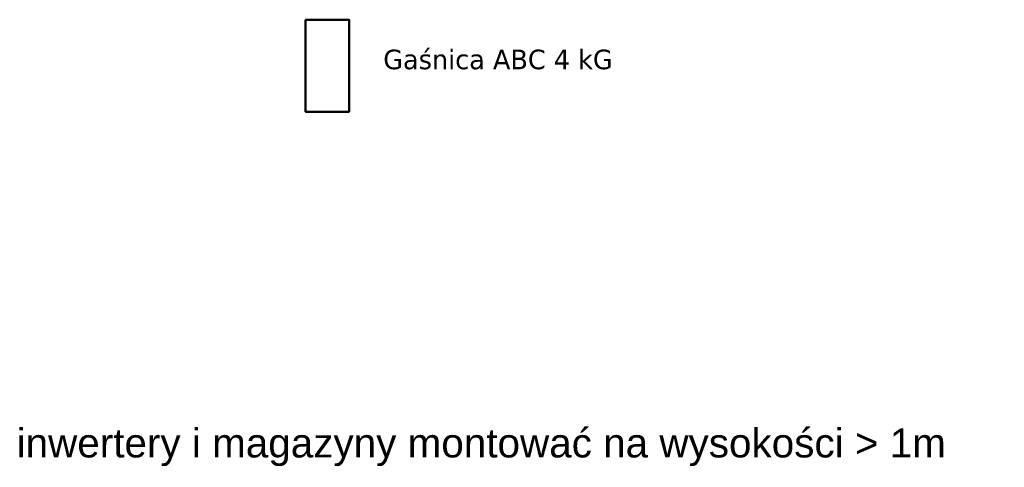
# Model space of a CAD drawing. Header units: centimetres. Extents: x 42630 to 130002, y 15 to 29179.
# Tile 164 of 165: x 121006 to 127043, y 11999 to 14744. Entities that reach past the tile are written whole.
import ezdxf

# ---------------------------------------------------------------- set-up
doc = ezdxf.new("R2010")
doc.units = ezdxf.units.CM
doc.header["$LTSCALE"] = 0.01
doc.linetypes.add('ACAD_ISO03W100', pattern=[30, 12, -18])
doc.linetypes.add('HIDDEN', pattern=[9.525, 6.35, -3.175])
doc.layers.add('E2', color=5, linetype='Continuous')
doc.layers.add('Ekabel', color=1, linetype='ACAD_ISO03W100', lineweight=50)
doc.layers.add('OPISYC', color=5, linetype='Continuous', lineweight=25)
doc.styles.add('Arial', font='arial.ttf')
doc.styles.get("Standard").update_dxf_attribs({"font": 'ic-simplex.shx', "width": 0.8})

msp = doc.modelspace()

# ---------------------------------------------------------------- linework, layer by layer
at = {"layer": 'Ekabel', "linetype": 'ByBlock'}
msp.add_lwpolyline([(122758.671, 14744.105), (123026.101, 14744.105), (123026.101, 14179.531), (122758.671, 14179.531)], close=True, dxfattribs=at)

# ---------------------------------------------------------------- texts
at = {"layer": 'E2', "linetype": 'HIDDEN', "style": 'Arial'}
msp.add_text('inwertery i magazyny montować na wysokości > 1m', height=177.48, dxfattribs=at).set_placement((120987.357, 12059.712))
at = {"layer": 'OPISYC', "insert": (123235.217, 14560.47), "char_height": 120, "width": 3445.8228, "attachment_point": 1}
msp.add_mtext('{\\fVerdana|b0|i0|c238|p34;\\W0.95;Gaśnica ABC 4 kG}', dxfattribs=at)

doc.saveas('drawing.dxf')
